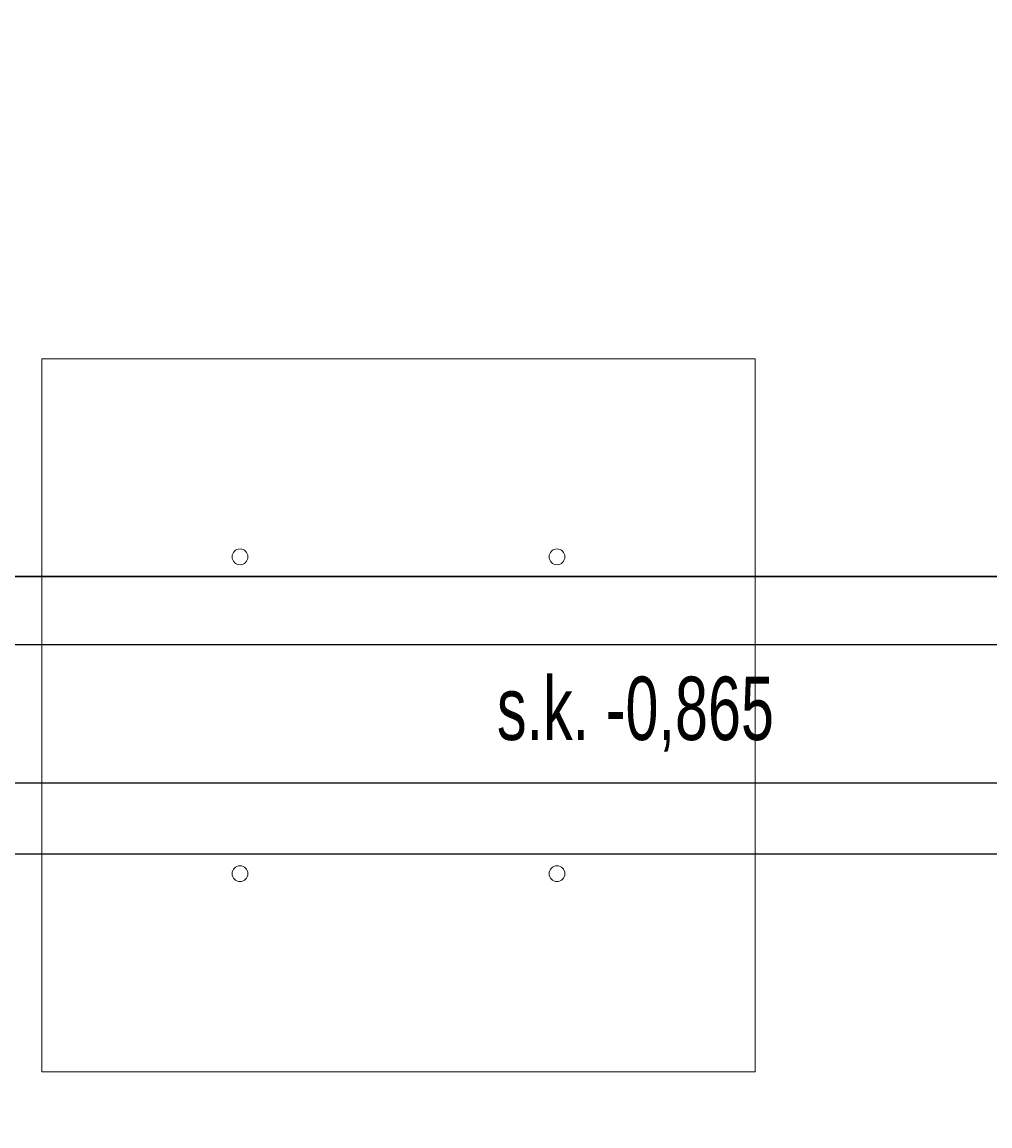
# Model space of a CAD drawing. Header units: centimetres. Extents: x -228435 to 46820, y -89367 to 152985.
# Tile 56 of 256: x -27990 to -25547, y 14463 to 17250. Entities that reach past the tile are written whole.
import ezdxf

# ---------------------------------------------------------------- set-up
doc = ezdxf.new("R2010")
doc.units = ezdxf.units.CM
doc.header["$LTSCALE"] = 50
doc.header["$PDMODE"] = 35
doc.header["$PDSIZE"] = 0.1
for name, pattern in [('Kondygnacja  -0_5$0$HIDDEN', [9.525, 6.35, -3.175]), ('Kondygnacja  -0_5$0$HIDDEN2', [4.7625, 3.175, -1.5875]), ('Osie rzutów$0$DASHDOT2', [12.7, 6.35, -3.175, 0, -3.175])]:
    doc.linetypes.add(name, pattern=pattern)
doc.layers.get('0').update_dxf_attribs({"color": 8})
doc.layers.get('DEFPOINTS').update_dxf_attribs({"color": 8})
for name, color, linetype in [('bgde-nawiewEXP', 250, 'Continuous'), ('Kondygnacja  -0_5$0$ARCH_KONSTR_POWYŻEJ RZUTU', 8, 'Kondygnacja  -0_5$0$HIDDEN'), ('Kondygnacja  -0_5$0$ARCH_KONSTR_POWYŻEJ RZUTU_IST', 8, 'Kondygnacja  -0_5$0$HIDDEN2'), ('Osie rzutów$0$ARCH_INFO_OSIE_IST', 8, 'Osie rzutów$0$DASHDOT2'), ('Osie rzutów$0$ARCH_INFO_OSIE_OPISY_IST', 8, 'Continuous')]:
    doc.layers.add(name, color=color, linetype=linetype)
doc.layers.add('Kondygnacja  -0_5$0$ARCH_INFO_WYMIARY', color=8, linetype='Continuous', lineweight=9)
doc.layers.add('SU Lampy kwadratowe  -05$0$ARCH_SUFITY_PODWIESZANE', color=8, linetype='Continuous', lineweight=9)
doc.styles.add('Kondygnacja  -0_5$0$BIKTS', font='bikromsw.shx', dxfattribs={"width": 0.8})
doc.styles.add('Kondygnacja  -0_5$0$Romans', font='Romans.shx', dxfattribs={"width": 0.7})
doc.dimstyles.new('Kondygnacja  -0_5$0$Wymiary 1-100', dxfattribs={"dimtxt": 12, "dimasz": 10, "dimexe": 5, "dimexo": 0, "dimgap": 4, "dimtad": 1, "dimrnd": 0.5, "dimzin": 12, "dimdsep": 46, "dimtxsty": 'Kondygnacja  -0_5$0$Romans', "dimblk": 'Kondygnacja  -0_5$0$_Oblique', "dimcen": 10, "dimdle": 10, "dimclrt": 55, "dimazin": 0, "dimtfac": 1, "dimtmove": 1, "dimatfit": 3, "dimfxl": 8, "dimfxlon": 1, "dimtolj": 1, "dimtzin": 0, "dimarcsym": 0})

# ---------------------------------------------------------------- blocks, each defined once
blk = doc.blocks.new('Osie rzutów')
at = {"layer": 'Osie rzutów$0$ARCH_INFO_OSIE_IST', "ltscale": 10}
blk.add_line((4436.04, 6200), (15156.54, 6200), dxfattribs=at)
blk = doc.blocks.new('SU Lampy kwadratowe  -05')
at = {"layer": 'SU Lampy kwadratowe  -05$0$ARCH_SUFITY_PODWIESZANE'}
blk.add_lwpolyline([(9320, 6140), (9500, 6140), (9500, 5960), (9320, 5960)], close=True, dxfattribs=at)
for centre in [(9370, 6090), (9450, 6090), (9370, 6010), (9450, 6010)]:
    blk.add_circle(centre, 2, dxfattribs=at)
blk = doc.blocks.new('Kondygnacja  -0_5$0$konstrukcja istniejąca -0.5')
at = {"layer": 'Kondygnacja  -0_5$0$ARCH_KONSTR_POWYŻEJ RZUTU_IST', "ltscale": 10}
for points in [[(8738, 6067.89), (9782, 6067.89)], [(9782, 6032.89), (8738, 6032.89)]]:
    blk.add_lwpolyline(points, dxfattribs=at)
at = {"layer": 'Kondygnacja  -0_5$0$ARCH_KONSTR_POWYŻEJ RZUTU_IST', "style": 'Kondygnacja  -0_5$0$BIKTS', "width": 0.7}
blk.add_text('s.k. -0,865', height=16, dxfattribs=at).set_placement((9434.83, 6043.75))
blk = doc.blocks.new('Kondygnacja  -0_5$0$_Oblique')
at = {"color": 0, "linetype": 'ByBlock', "lineweight": -2}
blk.add_line((-0.5, -0.5), (0.5, 0.5), dxfattribs=at)
blk = doc.blocks.new('*D212')
at = {"layer": 'DEFPOINTS', "color": 0}
for p in [(-30586.3, 81900), (-30681.1, 12489.5), (9064, 12489.5)]:
    blk.add_point(p, dxfattribs=at)
at = {"layer": 'Kondygnacja  -0_5$0$ARCH_INFO_WYMIARY', "color": 0, "lineweight": -2}
for p, q in [((-30681.1, 81910), (-30681.1, 12479.5)), ((-30673.1, 81900), (-30686.1, 81900)), ((-30673.1, 12489.5), (-30686.1, 12489.5))]:
    blk.add_line(p, q, dxfattribs=at)
at = {"layer": 'Kondygnacja  -0_5$0$ARCH_INFO_WYMIARY', "color": 0, "lineweight": -2, "xscale": 10, "yscale": 10, "zscale": 10}
for p, rotation in [((-30681.1, 81900), 90), ((-30681.1, 12489.5), 270)]:
    blk.add_blockref('Kondygnacja  -0_5$0$_Oblique', p, dxfattribs=dict(at, rotation=rotation))
at = {"layer": 'Kondygnacja  -0_5$0$ARCH_INFO_WYMIARY', "color": 55, "insert": (-30691.1, 47194.8), "char_height": 12, "attachment_point": 5, "rotation": 90, "style": 'Kondygnacja  -0_5$0$Romans'}
blk.add_mtext('\\A1;69410.5', dxfattribs=at)
blk = doc.blocks.new('*D218')
at = {"layer": 'DEFPOINTS', "color": 0}
for p in [(-29180, 78695), (-24020, 12369.5), (-24020, 12070.3)]:
    blk.add_point(p, dxfattribs=at)
at = {"layer": 'Kondygnacja  -0_5$0$ARCH_INFO_WYMIARY', "color": 0, "lineweight": -2}
for p, q in [((-29190, 12070.3), (-24010, 12070.3)), ((-29180, 12078.3), (-29180, 12065.3)), ((-24020, 12078.3), (-24020, 12065.3))]:
    blk.add_line(p, q, dxfattribs=at)
at = {"layer": 'Kondygnacja  -0_5$0$ARCH_INFO_WYMIARY', "color": 0, "lineweight": -2, "xscale": 10, "yscale": 10, "zscale": 10, "rotation": 180}
blk.add_blockref('Kondygnacja  -0_5$0$_Oblique', (-29180, 12070.3), dxfattribs=at)
at = {"layer": 'Kondygnacja  -0_5$0$ARCH_INFO_WYMIARY', "color": 0, "lineweight": -2, "xscale": 10, "yscale": 10, "zscale": 10}
blk.add_blockref('Kondygnacja  -0_5$0$_Oblique', (-24020, 12070.3), dxfattribs=at)
at = {"layer": 'Kondygnacja  -0_5$0$ARCH_INFO_WYMIARY', "color": 55, "insert": (-26600, 12080.3), "char_height": 12, "attachment_point": 5, "style": 'Kondygnacja  -0_5$0$Romans'}
blk.add_mtext('\\A1;5160', dxfattribs=at)

msp = doc.modelspace()

# ---------------------------------------------------------------- linework, layer by layer
at = {"layer": 'bgde-nawiewEXP', "linetype": 'Continuous'}
for points in [[(-53927.061, 15850.001), (-25343.414, 15850.001), (-25343.414, 15150.001), (-25162.341, 15165.373), (-25012.266, 15210.898), (-24873.956, 15284.826), (-24752.726, 15384.317), (-24653.235, 15505.547), (-24579.307, 15643.857), (-24533.782, 15793.932), (-24518.41, 15974.997), (-25218.41, 15975.004), (-25220.331, 15930.495), (-25226.022, 15911.735), (-25235.264, 15894.446), (-25247.7, 15879.292), (-25262.855, 15866.855), (-25280.144, 15857.613), (-25298.904, 15851.922), (-25343.414, 15850.001)], [(-53927.061, 15150.001), (-25343.414, 15150.001), (-25343.414, 15850.001), (-53927.061, 15850.001)]]:
    msp.add_lwpolyline(points, dxfattribs=at)

# ---------------------------------------------------------------- block references
at = {"layer": 'Kondygnacja  -0_5$0$ARCH_KONSTR_POWYŻEJ RZUTU', "xscale": 10, "yscale": 10, "zscale": 10}
msp.add_blockref('Kondygnacja  -0_5$0$konstrukcja istniejąca -0.5', (-121140, -45000), dxfattribs=at)
at = {"layer": 'Osie rzutów$0$ARCH_INFO_OSIE_OPISY_IST', "xscale": 10, "yscale": 10, "zscale": 10}
msp.add_blockref('Osie rzutów', (-121140, -45000), dxfattribs=at)
at = {"layer": 'SU Lampy kwadratowe  -05$0$ARCH_SUFITY_PODWIESZANE', "xscale": 10, "yscale": 10, "zscale": 10}
msp.add_blockref('SU Lampy kwadratowe  -05', (-121140, -45000), dxfattribs=at)

# ---------------------------------------------------------------- dimensions: what is measured, and where the dimension line sits
at = {"layer": 'Kondygnacja  -0_5$0$ARCH_INFO_WYMIARY'}
dim = msp.add_linear_dim(base=(-30681.114, 12489.5), p1=(-30586.301, 81900), p2=(9064, 12489.5), angle=90, dimstyle='Kondygnacja  -0_5$0$Wymiary 1-100', dxfattribs=at)
dim.commit()
dim.dimension.update_dxf_attribs({"geometry": '*D212', "text_midpoint": (-30691.114, 47194.75)})
dim = msp.add_linear_dim(base=(-24020, 12070.305), p1=(-29180, 78695), p2=(-24020, 12369.5), dimstyle='Kondygnacja  -0_5$0$Wymiary 1-100', dxfattribs=at)
dim.commit()
dim.dimension.update_dxf_attribs({"geometry": '*D218', "text_midpoint": (-26600, 12080.305)})

doc.saveas('drawing.dxf')
